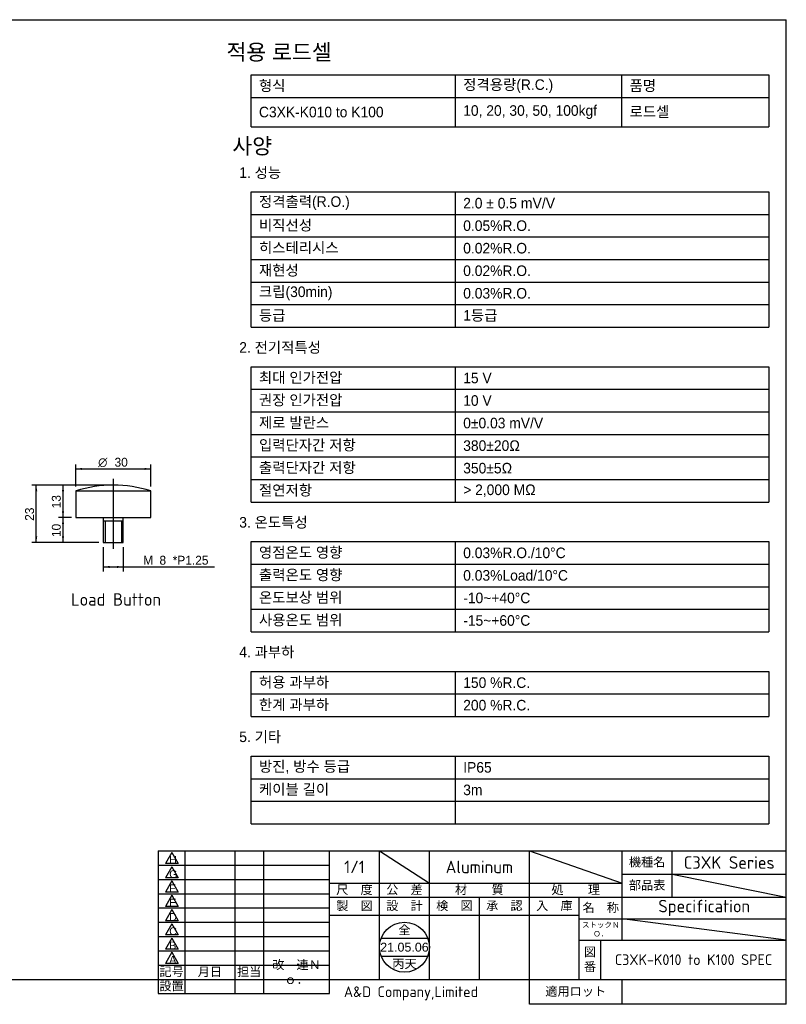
# Model space of a CAD drawing. Header units: millimetres. Extents: x 25 to 575, y 15 to 409.
# Tile 2 of 2: x 268 to 575, y 15 to 409. Entities that reach past the tile are written whole.
import ezdxf
from ezdxf.enums import TextEntityAlignment as Align
from ezdxf.lldxf.tags import DXFTag

# ---------------------------------------------------------------- set-up
doc = ezdxf.new("R2010")
doc.units = ezdxf.units.MM
doc.header["$LTSCALE"] = 1.428571
for name, color, linetype in [('A4', 7, 'Continuous'), ('Default', 7, 'Continuous'), ('entry', 7, 'Continuous'), ('보임', 7, 'Continuous'), ('중심선', 7, 'Continuous')]:
    doc.layers.add(name, color=color, linetype=linetype)
doc.styles.add('SEACAD_Solid_Edge_ANSI', font='seans.ttf')
doc.styles.add('SEACAD_Solid_Edge_ANSI1_Symbols', font='semeca1.ttf')
tags = doc.linetypes.add('CENTER2', pattern=[28.575, 19.05, -3.175, 3.175, -3.175]).pattern_tags.tags
tags[10:11] = [DXFTag(74, 4), DXFTag(75, 0), DXFTag(340, '0'), DXFTag(46, 0.0), DXFTag(50, 0.0), DXFTag(44, 0.0), DXFTag(45, 0.0)]
tags[8:9] = [DXFTag(74, 4), DXFTag(75, 0), DXFTag(340, '0'), DXFTag(46, 0.0), DXFTag(50, 0.0), DXFTag(44, 0.0), DXFTag(45, 0.0)]
tags[6:7] = [DXFTag(74, 4), DXFTag(75, 0), DXFTag(340, '0'), DXFTag(46, 0.0), DXFTag(50, 0.0), DXFTag(44, 0.0), DXFTag(45, 0.0)]
tags[4:5] = [DXFTag(74, 4), DXFTag(75, 0), DXFTag(340, '0'), DXFTag(46, 0.0), DXFTag(50, 0.0), DXFTag(44, 0.0), DXFTag(45, 0.0)]
doc.dimstyles.new('AD', dxfattribs={"dimtxt": 3.571429, "dimasz": 2.5, "dimexe": 1.785714, "dimexo": 1.785714, "dimgap": 0.892857, "dimtad": 1, "dimdec": 7, "dimdsep": 46, "dimtxsty": 'SEACAD_Solid_Edge_ANSI', "dimblk1": '_SE_FILLED', "dimblk2": '_SE_FILLED', "dimsah": 1, "dimcen": 1.785714, "dimazin": 0, "dimtfac": 0.6, "dimtdec": 6, "dimtmove": 0, "dimatfit": 3, "dimfxl": 1, "dimarcsym": 0})

# ---------------------------------------------------------------- blocks, each defined once
blk = doc.blocks.new('SEANNOT_GROUP18')
at = {"layer": '중심선', "color": 7, "linetype": 'CENTER2'}
blk.add_line((305.59, 225.39), (305.59, 197.39), dxfattribs=at)
blk = doc.blocks.new('SE4')
at = {"layer": '보임', "color": 7, "linetype": 'Continuous'}
for p, q in [((290.59, 220.59), (320.59, 220.59)), ((290.59, 220.59), (290.59, 209.89)), ((320.59, 209.89), (320.59, 220.59)), ((290.59, 209.89), (320.59, 209.89)), ((301.59, 209.89), (301.59, 208.64)), ((309.59, 208.64), (309.59, 209.89)), ((301.59, 208.64), (301.59, 199.89)), ((301.59, 208.64), (309.59, 208.64)), ((302.35, 208.64), (302.35, 199.89)), ((308.82, 208.64), (308.82, 199.89)), ((309.59, 199.89), (309.59, 208.64)), ((301.59, 199.89), (309.59, 199.89))]:
    blk.add_line(p, q, dxfattribs=at)
blk.add_arc((305.59, 172.89), 50, 72.5424, 107.4576, dxfattribs=at)
blk = doc.blocks.new('DMBLK53')
at = {"layer": 'Default', "linetype": 'Continuous'}
for points in [[(293.09, 229.81), (290.59, 229.4), (293.09, 228.98)], [(318.09, 229.81), (318.09, 228.98), (320.59, 229.4)]]:
    blk.add_hatch(color=7, dxfattribs=at).paths.add_polyline_path(points)
at = {"layer": 'Default', "color": 7, "linetype": 'Continuous'}
for p, q in [((290.59, 222.37), (290.59, 231.18)), ((290.59, 229.4), (320.59, 229.4)), ((320.59, 222.37), (320.59, 231.18))]:
    blk.add_line(p, q, dxfattribs=at)
for s, height, style, p in [('O', 3.57, 'SEACAD_Solid_Edge_ANSI1_Symbols', (299.52, 233.86)), ('30', 3.571, 'SEACAD_Solid_Edge_ANSI', (306.09, 233.86))]:
    blk.add_text(s, height=height, dxfattribs=dict(at, style=style)).set_placement(p, align=Align.TOP_LEFT)
blk = doc.blocks.new('_SE_FILLED')
at = {"color": 0}
blk.add_line((0, 0), (-1, 0), dxfattribs=at)
blk.add_solid([(0, 0), (-1, -0.1665), (-1, 0.1665), (0, 0)], dxfattribs=at)
blk = doc.blocks.new('DMBLK54')
at = {"layer": 'Default', "linetype": 'Continuous'}
for points in [[(274.33, 220.39), (275.16, 220.39), (274.74, 222.89)], [(274.33, 202.39), (274.74, 199.89), (275.16, 202.39)]]:
    blk.add_hatch(color=7, dxfattribs=at).paths.add_polyline_path(points)
at = {"layer": 'Default', "color": 7, "linetype": 'Continuous'}
for p, q in [((303.8, 222.89), (272.96, 222.89)), ((274.74, 199.89), (274.74, 222.89)), ((299.8, 199.89), (272.96, 199.89))]:
    blk.add_line(p, q, dxfattribs=at)
at = {"layer": 'Default', "color": 7, "linetype": 'Continuous', "style": 'SEACAD_Solid_Edge_ANSI'}
blk.add_text('23', height=3.571, rotation=90, dxfattribs=at).set_placement((270.28, 208.61), align=Align.TOP_LEFT)
blk = doc.blocks.new('DMBLK55')
at = {"layer": 'Default', "linetype": 'Continuous'}
for points in [[(285.04, 207.39), (285.88, 207.39), (285.46, 209.89)], [(285.04, 202.39), (285.46, 199.89), (285.88, 202.39)]]:
    blk.add_hatch(color=7, dxfattribs=at).paths.add_polyline_path(points)
at = {"layer": 'Default', "color": 7, "linetype": 'Continuous'}
for p, q in [((288.8, 209.89), (283.67, 209.89)), ((285.46, 199.89), (285.46, 209.89)), ((299.8, 199.89), (283.67, 199.89))]:
    blk.add_line(p, q, dxfattribs=at)
at = {"layer": 'Default', "color": 7, "linetype": 'Continuous', "style": 'SEACAD_Solid_Edge_ANSI'}
blk.add_text('10', height=3.571, rotation=90, dxfattribs=at).set_placement((280.99, 202.11), align=Align.TOP_LEFT)
blk = doc.blocks.new('DMBLK56')
at = {"layer": 'Default', "linetype": 'Continuous'}
for points in [[(304.09, 189.73), (304.09, 190.56), (301.59, 190.15)], [(307.09, 189.73), (309.59, 190.15), (307.09, 190.56)]]:
    blk.add_hatch(color=7, dxfattribs=at).paths.add_polyline_path(points)
at = {"layer": 'Default', "color": 7, "linetype": 'Continuous'}
for p, q in [((301.59, 198.11), (301.59, 188.36)), ((309.59, 198.11), (309.59, 188.36)), ((301.59, 190.15), (312.87, 190.15)), ((312.87, 190.15), (346.16, 190.15))]:
    blk.add_line(p, q, dxfattribs=at)
at = {"layer": 'Default', "color": 7, "linetype": 'Continuous', "style": 'SEACAD_Solid_Edge_ANSI'}
for s, height, p in [('M', 3.57, (317.57, 194.61)), ('8', 3.57, (324.08, 194.61)), ('*P1.25', 3.571, (329.36, 194.61))]:
    blk.add_text(s, height=height, dxfattribs=at).set_placement(p, align=Align.TOP_LEFT)
blk = doc.blocks.new('DMBLK58')
at = {"layer": 'Default', "linetype": 'Continuous'}
for points in [[(285.04, 220.39), (285.88, 220.39), (285.46, 222.89)], [(285.04, 212.39), (285.46, 209.89), (285.88, 212.39)]]:
    blk.add_hatch(color=7, dxfattribs=at).paths.add_polyline_path(points)
at = {"layer": 'Default', "color": 7, "linetype": 'Continuous'}
for p, q in [((303.8, 222.89), (283.67, 222.89)), ((285.46, 209.89), (285.46, 222.89)), ((288.8, 209.89), (283.67, 209.89))]:
    blk.add_line(p, q, dxfattribs=at)
at = {"layer": 'Default', "color": 7, "linetype": 'Continuous', "style": 'SEACAD_Solid_Edge_ANSI'}
blk.add_text('13', height=3.571, rotation=90, dxfattribs=at).set_placement((280.99, 213.61), align=Align.TOP_LEFT)
blk = doc.blocks.new('SEANNOT_GROUP19')
at = {"layer": 'entry', "color": 7, "linetype": 'Continuous'}
blk.add_line((329.02, 35.83), (326.43, 31.34), dxfattribs=at)
blk.add_lwpolyline([(329.02, 35.83), (331.61, 31.34), (326.43, 31.34)], dxfattribs=at)
at = {"layer": 'entry', "color": 7, "linetype": 'Continuous', "style": 'SEACAD_Solid_Edge_ANSI'}
blk.add_text('A', height=3.14, dxfattribs=at).set_placement((327.99, 34.41), align=Align.TOP_LEFT)
blk = doc.blocks.new('SEANNOT_GROUP20')
at = {"layer": 'entry', "color": 7, "linetype": 'Continuous'}
blk.add_line((329.02, 41.54), (326.43, 37.05), dxfattribs=at)
blk.add_lwpolyline([(329.02, 41.54), (331.61, 37.05), (326.43, 37.05)], dxfattribs=at)
at = {"layer": 'entry', "color": 7, "linetype": 'Continuous', "style": 'SEACAD_Solid_Edge_ANSI'}
blk.add_text('B', height=3.14, dxfattribs=at).set_placement((327.99, 40.12), align=Align.TOP_LEFT)
blk = doc.blocks.new('SEANNOT_GROUP21')
at = {"layer": 'entry', "color": 7, "linetype": 'Continuous'}
blk.add_line((329.02, 47.26), (326.43, 42.77), dxfattribs=at)
blk.add_lwpolyline([(329.02, 47.26), (331.61, 42.77), (326.43, 42.77)], dxfattribs=at)
at = {"layer": 'entry', "color": 7, "linetype": 'Continuous', "style": 'SEACAD_Solid_Edge_ANSI'}
blk.add_text('C', height=3.14, dxfattribs=at).set_placement((327.99, 45.83), align=Align.TOP_LEFT)
blk = doc.blocks.new('SEANNOT_GROUP22')
at = {"layer": 'entry', "color": 7, "linetype": 'Continuous'}
blk.add_line((329.02, 52.97), (326.43, 48.48), dxfattribs=at)
blk.add_lwpolyline([(329.02, 52.97), (331.61, 48.48), (326.43, 48.48)], dxfattribs=at)
at = {"layer": 'entry', "color": 7, "linetype": 'Continuous', "style": 'SEACAD_Solid_Edge_ANSI'}
blk.add_text('D', height=3.14, dxfattribs=at).set_placement((327.99, 51.55), align=Align.TOP_LEFT)
blk = doc.blocks.new('SEANNOT_GROUP23')
at = {"layer": 'entry', "color": 7, "linetype": 'Continuous'}
blk.add_line((329.02, 58.69), (326.43, 54.19), dxfattribs=at)
blk.add_lwpolyline([(329.02, 58.69), (331.61, 54.19), (326.43, 54.19)], dxfattribs=at)
at = {"layer": 'entry', "color": 7, "linetype": 'Continuous', "style": 'SEACAD_Solid_Edge_ANSI'}
blk.add_text('E', height=3.14, dxfattribs=at).set_placement((327.99, 57.26), align=Align.TOP_LEFT)
blk = doc.blocks.new('SEANNOT_GROUP24')
at = {"layer": 'entry', "color": 7, "linetype": 'Continuous'}
blk.add_line((329.02, 64.4), (326.43, 59.91), dxfattribs=at)
blk.add_lwpolyline([(329.02, 64.4), (331.61, 59.91), (326.43, 59.91)], dxfattribs=at)
at = {"layer": 'entry', "color": 7, "linetype": 'Continuous', "style": 'SEACAD_Solid_Edge_ANSI'}
blk.add_text('F', height=3.14, dxfattribs=at).set_placement((327.99, 62.98), align=Align.TOP_LEFT)
blk = doc.blocks.new('SEANNOT_GROUP25')
at = {"layer": 'entry', "color": 7, "linetype": 'Continuous'}
blk.add_line((329.02, 70.11), (326.43, 65.62), dxfattribs=at)
blk.add_lwpolyline([(329.02, 70.11), (331.61, 65.62), (326.43, 65.62)], dxfattribs=at)
at = {"layer": 'entry', "color": 7, "linetype": 'Continuous', "style": 'SEACAD_Solid_Edge_ANSI'}
blk.add_text('G', height=3.14, dxfattribs=at).set_placement((327.99, 68.69), align=Align.TOP_LEFT)
blk = doc.blocks.new('SEANNOT_GROUP26')
at = {"layer": 'entry', "color": 7, "linetype": 'Continuous'}
blk.add_line((329.02, 75.83), (326.43, 71.34), dxfattribs=at)
blk.add_lwpolyline([(329.02, 75.83), (331.61, 71.34), (326.43, 71.34)], dxfattribs=at)
at = {"layer": 'entry', "color": 7, "linetype": 'Continuous', "style": 'SEACAD_Solid_Edge_ANSI'}
blk.add_text('H', height=3.14, dxfattribs=at).set_placement((327.99, 74.41), align=Align.TOP_LEFT)

msp = doc.modelspace()

# ---------------------------------------------------------------- linework, layer by layer
at = {"color": 7, "linetype": 'Continuous'}
for p, q in [((360.83220609, 366.42007557), (360.83220609, 387.15323111)), ((360.83220609, 387.15323111), (568.00709326, 387.15323111)), ((442.59360609, 366.42007557), (442.59360609, 387.15323111)), ((509.17438906, 366.42007557), (509.17438906, 387.15323111)), ((568.00709326, 387.15323111), (568.00709326, 366.42007557)), ((360.83220609, 378.12699795), (568.00709326, 378.12699795)), ((360.83220609, 366.42007557), (568.00709326, 366.42007557)), ((360.83220609, 286.16098534), (360.83220609, 340.3183843)), ((360.83220609, 340.3183843), (568.00709326, 340.3183843)), ((442.59360609, 286.16098534), (442.59360609, 340.3183843)), ((568.00709326, 340.3183843), (568.00709326, 286.16098534)), ((360.83220609, 331.29215114), (568.00709326, 331.29215114)), ((360.83220609, 322.26591798), (568.00709326, 322.26591798)), ((360.83220609, 313.23968482), (568.00709326, 313.23968482)), ((360.83220609, 304.21345166), (568.00709326, 304.21345166)), ((360.83220609, 295.1872185), (568.00709326, 295.1872185)), ((360.83220609, 286.16098534), (568.00709326, 286.16098534)), ((360.83220609, 216.13539421), (360.83220609, 270.29279317)), ((360.83220609, 270.29279317), (568.00709326, 270.29279317)), ((442.59360609, 216.13539421), (442.59360609, 270.29279317)), ((568.00709326, 270.29279317), (568.00709326, 216.13539421)), ((360.83220609, 261.26656001), (568.00709326, 261.26656001)), ((360.83220609, 252.24032685), (568.00709326, 252.24032685)), ((360.83220609, 243.21409369), (568.00709326, 243.21409369)), ((360.83220609, 234.18786053), (568.00709326, 234.18786053)), ((360.83220609, 225.16162737), (568.00709326, 225.16162737)), ((360.83220609, 216.13539421), (568.00709326, 216.13539421)), ((360.83220609, 164.1622694), (360.83220609, 200.26720204)), ((360.83220609, 200.26720204), (568.00709326, 200.26720204)), ((442.59360609, 164.1622694), (442.59360609, 200.26720204)), ((568.00709326, 200.26720204), (568.00709326, 164.1622694)), ((360.83220609, 191.24096888), (568.00709326, 191.24096888)), ((360.83220609, 182.21473572), (568.00709326, 182.21473572)), ((360.83220609, 173.18850256), (568.00709326, 173.18850256)), ((360.83220609, 164.1622694), (568.00709326, 164.1622694)), ((360.83220609, 130.24161091), (360.83220609, 148.29407723)), ((360.83220609, 148.29407723), (568.00709326, 148.29407723)), ((442.59360609, 130.24161091), (442.59360609, 148.29407723)), ((568.00709326, 148.29407723), (568.00709326, 130.24161091)), ((360.83220609, 139.26784407), (568.00709326, 139.26784407)), ((360.83220609, 130.24161091), (568.00709326, 130.24161091)), ((360.83220609, 87.29471926), (360.83220609, 114.37341873)), ((360.83220609, 114.37341873), (568.00709326, 114.37341873)), ((442.59360609, 87.29471926), (442.59360609, 114.37341873)), ((568.00709326, 114.37341873), (568.00709326, 87.29471926)), ((360.83220609, 105.34718557), (568.00709326, 105.34718557)), ((360.83220609, 96.32095241), (568.00709326, 96.32095241)), ((360.83220609, 87.29471926), (568.00709326, 87.29471926)), ((412.80236112, 41.4285711), (431.48335659, 41.4285711))]:
    msp.add_line(p, q, dxfattribs=at)
msp.add_circle((422.14285886, 37.85714253), 10, dxfattribs=at)
at = {"layer": 'A4', "color": 7, "linetype": 'Continuous'}
for p, q in [((25.00000171, 409.28571395), (575.00000171, 409.28571395)), ((575.00000171, 14.99999967), (575.00000171, 409.28571395)), ((323.57143028, 76.4285711), (575.00000171, 76.4285711)), ((323.57143028, 76.4285711), (323.57143028, 19.28571395)), ((334.285716, 76.4285711), (334.285716, 19.28571395)), ((354.285716, 76.4285711), (354.285716, 19.28571395)), ((365.71428743, 76.4285711), (365.71428743, 19.28571395)), ((392.14285886, 19.28571395), (392.14285886, 76.4285711)), ((412.14285886, 24.99999967), (412.14285886, 76.4285711)), ((432.14285886, 24.99999967), (432.14285886, 76.4285711)), ((472.14285886, 14.99999967), (472.14285886, 76.4285711)), ((509.285716, 40.71428538), (509.285716, 76.4285711)), ((529.285716, 57.85714253), (529.285716, 76.4285711)), ((323.57143028, 70.71428538), (392.14285886, 70.71428538)), ((509.285716, 67.14285681), (575.00000171, 67.14285681)), ((323.57143028, 64.99999967), (392.14285886, 64.99999967)), ((392.14285886, 63.57142824), (509.285716, 63.57142824)), ((323.57143028, 59.28571395), (392.14285886, 59.28571395)), ((392.14285886, 57.85714253), (509.285716, 57.85714253)), ((452.14285886, 24.99999967), (452.14285886, 57.85714253)), ((492.14285886, 24.99999967), (492.14285886, 57.85714253)), ((509.285716, 57.85714253), (575.00000171, 57.85714253)), ((323.57143028, 53.57142824), (392.14285886, 53.57142824)), ((323.57143028, 47.85714253), (392.14285886, 47.85714253)), ((392.14285886, 50.71428538), (492.14285886, 50.71428538)), ((492.14285886, 49.28571395), (575.00000171, 49.28571395)), ((323.57143028, 42.14285681), (392.14285886, 42.14285681)), ((492.14285886, 40.71428538), (575.00000171, 40.71428538)), ((500.71428743, 24.99999967), (500.71428743, 40.71428538)), ((323.57143028, 36.4285711), (392.14285886, 36.4285711)), ((323.57143028, 30.71428538), (392.14285886, 30.71428538)), ((25.00000171, 24.99999967), (575.00000171, 24.99999967)), ((323.57143028, 24.99999967), (575.00000171, 24.99999967)), ((509.285716, 14.99999967), (509.285716, 24.99999967)), ((323.57143028, 19.28571395), (392.14285886, 19.28571395)), ((575.00000171, 14.99999967), (472.14285886, 14.99999967))]:
    msp.add_line(p, q, dxfattribs=at)
at = {"layer": 'Default', "color": 7, "linetype": 'Continuous'}
for p, q in [((412.14285886, 76.4285711), (432.14285886, 63.57142824)), ((472.14285886, 76.4285711), (509.285716, 63.57142824)), ((529.285716, 67.14285681), (574.99352451, 57.8429593)), ((575.00000171, 40.71428538), (509.285716, 49.28571395)), ((412.80236112, 34.28571395), (431.48335659, 34.28571395))]:
    msp.add_line(p, q, dxfattribs=at)

# ---------------------------------------------------------------- block references
at = {"layer": 'Default'}
msp.add_blockref('SE4', (0, 0), dxfattribs=at)
at = {"layer": 'entry'}
for name in ['SEANNOT_GROUP26', 'SEANNOT_GROUP25', 'SEANNOT_GROUP24', 'SEANNOT_GROUP23', 'SEANNOT_GROUP22', 'SEANNOT_GROUP21', 'SEANNOT_GROUP20', 'SEANNOT_GROUP19']:
    msp.add_blockref(name, (0, 0), dxfattribs=at)
at = {"layer": '중심선'}
msp.add_blockref('SEANNOT_GROUP18', (0, 0), dxfattribs=at)

# ---------------------------------------------------------------- texts
for s, insert, char_height, width, attachment_point in [('{\\fGulim|b0||i0||c0|p34;\\C7;\\H6.3504;\\W1.;적용 로드셀}', (350.90101814, 399.48339838), 6.3504, 181.439820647, 1), ('{\\fGulim|b0||i0||c0|p34;\\C7;\\H4.2336;\\W1.;  형식}', (360.83220609, 382.64011453), 4.2336, 81.7614, 4), ('{\\fGulim|b0||i0||c0|p34;\\C7;\\H4.2336;\\W1.;  정격용량(R.C.)}', (442.59360609, 382.64011453), 4.2336, 66.5807829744, 4), ('{\\fGulim|b0||i0||c0|p34;\\C7;\\H4.2336;\\W1.;  품명}', (509.17438906, 382.64011453), 4.2336, 58.8327042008, 4), ('{\\fGulim|b0||i0||c0|p34;\\C7;\\H4.2336;\\W1.;  10, 20, 30, 50, 100kgf}', (442.59360609, 372.27353676), 4.2336, 66.5807829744, 4), ('{\\fGulim|b0||i0||c0|p34;\\C7;\\H4.2336;\\W1.;  로드셀}', (509.17438906, 372.27353676), 4.2336, 58.8327042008, 4), ('{\\fGulim|b0||i0||c0|p34;\\C7;\\H4.2336;\\W1.;  C3XK-K010 to K100}', (360.83220609, 372.27353676), 4.2336, 81.7614, 4), ('{\\fGulim|b0||i0||c0|p34;\\C7;\\H6.3504;\\W1.;사양}', (353.23690479, 361.89140777), 6.3504, 181.439820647, 1), ('{\\fGulim|b0||i0||c0|p34;\\C7;\\H4.2336;\\W1.;1. 성능}', (356.00960184, 350.18974048), 4.2336, 120.9598851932, 1), ('{\\fGulim|b0||i0||c0|p34;\\C7;\\H4.2336;\\W1.;  정격출력(R.O.)}', (360.83220609, 335.80526772), 4.2336, 81.7614, 4), ('{\\fGulim|b0||i0||c0|p34;\\C7;\\H4.2336;\\W1.;  2.0 ± 0.5}{\\fGulim|b0||i0||c0|p34;\\C7;\\H4.283730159;\\W1.;\\T1.; mV/V}', (442.59360609, 335.80526772), 4.28373015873, 125.4134871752, 4), ('{\\fGulim|b0||i0||c0|p34;\\C7;\\H4.2336;\\W1.;  비직선성}', (360.83220609, 326.77903456), 4.2336, 81.7614, 4), ('{\\fGulim|b0||i0||c0|p34;\\C7;\\H4.2336;\\W1.;  0.05%R.O.}', (442.59360609, 326.77903456), 4.2336, 125.4134871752, 4), ('{\\fGulim|b0||i0||c0|p34;\\C7;\\H4.2336;\\W1.;  히스테리시스}', (360.83220609, 317.7528014), 4.2336, 81.7614, 4), ('{\\fGulim|b0||i0||c0|p34;\\C7;\\H4.2336;\\W1.;  0.02%R.O.}', (442.59360609, 317.7528014), 4.2336, 125.4134871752, 4), ('{\\fGulim|b0||i0||c0|p34;\\C7;\\H4.2336;\\W1.;  재현성}', (360.83220609, 308.72656824), 4.2336, 81.7614, 4), ('{\\fGulim|b0||i0||c0|p34;\\C7;\\H4.2336;\\W1.;  0.02%R.O.}', (442.59360609, 308.72656824), 4.2336, 125.4134871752, 4), ('{\\fGulim|b0||i0||c0|p34;\\C7;\\H4.2336;\\W1.;  크립(30min)}', (360.83220609, 299.70033508), 4.2336, 81.7614, 4), ('{\\fGulim|b0||i0||c0|p34;\\C7;\\H4.2336;\\W1.;  0.03%R.O.}', (442.59360609, 299.70033508), 4.2336, 125.4134871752, 4), ('{\\fGulim|b0||i0||c0|p34;\\C7;\\H4.2336;\\W1.;  등급}', (360.83220609, 290.67410192), 4.2336, 81.7614, 4), ('{\\fGulim|b0||i0||c0|p34;\\C7;\\H4.2336;\\W1.;  1등급}', (442.59360609, 290.67410192), 4.2336, 125.4134871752, 4), ('{\\fGulim|b0||i0||c0|p34;\\C7;\\H4.2336;\\W1.;2. 전기적특성}', (356.00960184, 280.16414935), 4.2336, 120.9598851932, 1), ('{\\fGulim|b0||i0||c0|p34;\\C7;\\H4.2336;\\W1.;  최대 인가전압}', (360.83220609, 265.77967659), 4.2336, 81.7614, 4), ('{\\fGulim|b0||i0||c0|p34;\\C7;\\H4.2336;\\W1.;  15 V}', (442.59360609, 265.77967659), 4.2336, 125.4134871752, 4), ('{\\fGulim|b0||i0||c0|p34;\\C7;\\H4.2336;\\W1.;  권장 인가전압}', (360.83220609, 256.75344343), 4.2336, 81.7614, 4), ('{\\fGulim|b0||i0||c0|p34;\\C7;\\H4.2336;\\W1.;  10 V}', (442.59360609, 256.75344343), 4.2336, 125.4134871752, 4), ('{\\fGulim|b0||i0||c0|p34;\\C7;\\H4.2336;\\W1.;  제로 발란스}', (360.83220609, 247.72721027), 4.2336, 81.7614, 4), ('{\\fGulim|b0||i0||c0|p34;\\C7;\\H4.2336;\\W1.;  0±0.03 mV/V}', (442.59360609, 247.72721027), 4.2336, 125.4134871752, 4), ('{\\fGulim|b0||i0||c0|p34;\\C7;\\H4.2336;\\W1.;  입력단자간 저항}', (360.83220609, 238.70097711), 4.2336, 81.7614, 4), ('{\\fGulim|b0||i0||c0|p34;\\C7;\\H4.2336;\\W1.;  380±20Ω}', (442.59360609, 238.70097711), 4.2336, 125.4134871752, 4), ('{\\fGulim|b0||i0||c0|p34;\\C7;\\H4.2336;\\W1.;  출력단자간 저항}', (360.83220609, 229.67474395), 4.2336, 81.7614, 4), ('{\\fGulim|b0||i0||c0|p34;\\C7;\\H4.2336;\\W1.;  350±5Ω}', (442.59360609, 229.67474395), 4.2336, 125.4134871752, 4), ('{\\fGulim|b0||i0||c0|p34;\\C7;\\H4.2336;\\W1.;  절연저항}', (360.83220609, 220.64851079), 4.2336, 81.7614, 4), ('{\\fGulim|b0||i0||c0|p34;\\C7;\\H4.2336;\\W1.;  > 2,000 MΩ}', (442.59360609, 220.64851079), 4.2336, 125.4134871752, 4), ('{\\fGulim|b0||i0||c0|p34;\\C7;\\H4.2336;\\W1.;3. 온도특성}', (356.00960184, 210.13855822), 4.2336, 120.9598851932, 1), ('{\\fGulim|b0||i0||c0|p34;\\C7;\\H4.2336;\\W1.;  영점온도 영향}', (360.83220609, 195.75408546), 4.2336, 81.7614, 4), ('{\\fGulim|b0||i0||c0|p34;\\C7;\\H4.2336;\\W1.;  0.03%R.O./10°C}', (442.59360609, 195.75408546), 4.2336, 125.4134871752, 4), ('{\\fGulim|b0||i0||c0|p34;\\C7;\\H4.2336;\\W1.;  출력온도 영향}', (360.83220609, 186.7278523), 4.2336, 81.7614, 4), ('{\\fGulim|b0||i0||c0|p34;\\C7;\\H4.2336;\\W1.;  0.03%Load/10°C}', (442.59360609, 186.7278523), 4.2336, 125.4134871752, 4), ('{\\fGulim|b0||i0||c0|p34;\\C7;\\H4.2336;\\W1.;  온도보상 범위}', (360.83220609, 177.70161914), 4.2336, 81.7614, 4), ('{\\fGulim|b0||i0||c0|p34;\\C7;\\H4.2336;\\W1.;  -10~+40°C}', (442.59360609, 177.70161914), 4.2336, 125.4134871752, 4), ('{\\fGulim|b0||i0||c0|p34;\\C7;\\H4.2336;\\W1.;  사용온도 범위}', (360.83220609, 168.67538598), 4.2336, 81.7614, 4), ('{\\fGulim|b0||i0||c0|p34;\\C7;\\H4.2336;\\W1.;  -15~+60°C}', (442.59360609, 168.67538598), 4.2336, 125.4134871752, 4), ('{\\fGulim|b0||i0||c0|p34;\\C7;\\H4.2336;\\W1.;4. 과부하}', (356.00960184, 158.16543341), 4.2336, 120.9598851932, 1), ('{\\fGulim|b0||i0||c0|p34;\\C7;\\H4.2336;\\W1.;  허용 과부하}', (360.83220609, 143.78096065), 4.2336, 81.7614, 4), ('{\\fGulim|b0||i0||c0|p34;\\C7;\\H4.2336;\\W1.;  150 %R.C.}', (442.59360609, 143.78096065), 4.2336, 125.4134871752, 4), ('{\\fGulim|b0||i0||c0|p34;\\C7;\\H4.2336;\\W1.;  한계 과부하}', (360.83220609, 134.75472749), 4.2336, 81.7614, 4), ('{\\fGulim|b0||i0||c0|p34;\\C7;\\H4.2336;\\W1.;  200 %R.C.}', (442.59360609, 134.75472749), 4.2336, 125.4134871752, 4), ('{\\fGulim|b0||i0||c0|p34;\\C7;\\H4.2336;\\W1.;5. 기타}', (356.00960184, 124.24477492), 4.2336, 120.9598851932, 1), ('{\\fGulim|b0||i0||c0|p34;\\C7;\\H4.2336;\\W1.;  방진, 방수 등급}', (360.83220609, 109.86030215), 4.2336, 81.7614, 4), ('{\\fGulim|b0||i0||c0|p34;\\C7;\\H4.2336;\\W1.;  IP65}', (442.59360609, 109.86030215), 4.2336, 125.4134871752, 4), ('{\\fGulim|b0||i0||c0|p34;\\C7;\\H4.2336;\\W1.;  케이블 길이}', (360.83220609, 100.83406899), 4.2336, 81.7614, 4), ('{\\fGulim|b0||i0||c0|p34;\\C7;\\H4.2336;\\W1.;  3m}', (442.59360609, 100.83406899), 4.2336, 125.4134871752, 4), ('{\\fArial|b0||i0||c0|p34;\\C7;\\H3.571428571;\\W1.;全}', (422.14285886, 44.64261016), 3.5714285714, 20, 5), ('{\\fArial|b0||i0||c0|p34;\\C7;\\H3.571428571;\\W1.;21.05.06}', (422.14285886, 37.85714253), 3.5714285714, 20, 5), ('{\\fArial|b0||i0||c0|p34;\\C7;\\H3.571428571;\\W1.;丙天}', (422.14285886, 31.07293337), 3.5714285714, 20, 5)]:
    msp.add_mtext(s, dxfattribs=dict(insert=insert, char_height=char_height, width=width, attachment_point=attachment_point))
at = {"layer": 'A4', "char_height": 3.5714285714}
for s, insert, width, attachment_point in [('{\\fSolid Edge ANSI|b0||i0||c0|p34;\\C7;\\H3.571428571;\\W1.;機種名}', (519.285716, 71.78571395), 20, 5), ('{\\fSolid Edge ANSI|b0||i0||c0|p34;\\C7;\\H3.571428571;\\W1.;部品表}', (519.285716, 62.49999967), 20, 5), ('{\\fSolid Edge ANSI|b0||i0||c0|p34;\\C7;\\H3.571428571;\\W1.;尺\u3000度}', (402.14285886, 60.71428538), 20, 5), ('{\\fSolid Edge ANSI|b0||i0||c0|p34;\\C7;\\H3.571428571;\\W1.;公\u3000差}', (422.14285886, 60.71428538), 20, 5), ('{\\fSolid Edge ANSI|b0||i0||c0|p34;\\C7;\\H3.571428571;\\W1.;材\u3000\u3000質}', (452.14285886, 60.71428538), 40, 5), ('{\\fSolid Edge ANSI|b0||i0||c0|p34;\\C7;\\H3.571428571;\\W1.;処\u3000\u3000理}', (490.71428743, 60.71428538), 37.1428571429, 5), ('{\\fSolid Edge ANSI|b0||i0||c0|p34;\\C7;\\H3.571428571;\\W1.;\u3000}', (394.44081935, 55.64789574), 15.1478726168, 1), ('{\\fSolid Edge ANSI|b0||i0||c0|p34;\\C7;\\H3.571428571;\\W1.;製\u3000図}', (402.14285886, 54.28571395), 20, 5), ('{\\fSolid Edge ANSI|b0||i0||c0|p34;\\C7;\\H3.571428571;\\W1.;設\u3000計}', (422.14285886, 54.28571395), 20, 5), ('{\\fSolid Edge ANSI|b0||i0||c0|p34;\\C7;\\H3.571428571;\\W1.;検\u3000図}', (442.14285886, 54.28571395), 20, 5), ('{\\fSolid Edge ANSI|b0||i0||c0|p34;\\C7;\\H3.571428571;\\W1.;承\u3000認}', (462.14285886, 54.28571395), 20, 5), ('{\\fSolid Edge ANSI|b0||i0||c0|p34;\\C7;\\H3.571428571;\\W1.;入\u3000庫}', (482.14285886, 54.28571395), 20, 5), ('{\\fSolid Edge ANSI|b0||i0||c0|p34;\\C7;\\H3.571428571;\\W1.;名\u3000称}', (500.71428743, 53.57142824), 17.1428571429, 5), ('{\\fSolid Edge ANSI|b0||i0||c0|p34;\\C7;\\H3.571428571;\\W1.;図    \\P}{\\fSolid Edge ANSI|b0||i0||c0|p34;\\C7;\\H3.571428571;\\W1.;番}', (496.42857314, 32.85714253), 8.5714285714, 5), ('{\\fSolid Edge ANSI|b0||i0||c0|p34;\\C7;\\H3.571428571;\\W1.;記号}', (328.92857314, 27.85714253), 10.7142857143, 5), ('{\\fSolid Edge ANSI|b0||i0||c0|p34;\\C7;\\H3.571428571;\\W1.;月日}', (344.285716, 27.85714253), 20, 5), ('{\\fSolid Edge ANSI|b0||i0||c0|p34;\\C7;\\H3.571428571;\\W1.;担当}', (360.00000171, 27.85714253), 11.4285714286, 5), ('{\\fSolid Edge ANSI|b0||i0||c0|p34;\\C7;\\H3.571428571;\\W1.;改\u3000連Ｎｏ．}', (378.92857314, 27.85714253), 26.4285714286, 5), ('{\\fSolid Edge ANSI|b0||i0||c0|p34;\\C7;\\H3.571428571;\\W1.;設置}', (328.92857314, 22.14285681), 10.7142857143, 5), ('{\\fSolid Edge ANSI|b0||i0||c0|p34;\\C7;\\H3.571428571;\\W1.;適用ロット}', (490.71428743, 19.99999967), 37.1428571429, 5)]:
    msp.add_mtext(s, dxfattribs=dict(at, insert=insert, width=width, attachment_point=attachment_point))
at = {"layer": 'Default', "attachment_point": 5}
for s, insert, char_height, width in [('{\\fSolid Edge ANSI|b0||i0||c0|p34;\\C7;\\H5.;\\W1.;Load Button}', (306.68947237, 177.11866095), 5, 56.8744546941), ('{\\fSolid Edge ANSI|b0||i0||c0|p34;\\C7;\\H5.;\\W1.;1/1}', (402.14285886, 69.99999967), 5, 20), ('{\\fSolid Edge ANSI|b0||i0||c0|p34;\\C7;\\H5.;\\W1.;Aluminum}', (452.14285886, 69.99999967), 5, 40), ('{\\fSolid Edge ANSI|b0||i0||c0|p34;\\C7;\\H5.;\\W1.;C3XK Series}', (552.14285886, 71.78571395), 5, 45.7142857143), ('{\\fSolid Edge ANSI|b0||i0||c0|p34;\\C7;\\H5.;\\W1.;Specification}', (542.14285886, 53.57142824), 5, 65.7142857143), ('{\\fSolid Edge ANSI|b0||i0||c0|p34;\\C7;\\H2.142857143;\\W1.;ストックＮＯ．}', (500.71428743, 44.99999967), 2.1428571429, 17.1428571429), ('{\\fSolid Edge ANSI|b0||i0||c0|p34;\\C7;\\H4.285714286;\\W1.;C3XK-K010 to K100 SPEC}', (537.85714457, 32.85714253), 4.2857142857, 74.2857142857)]:
    msp.add_mtext(s, dxfattribs=dict(at, insert=insert, char_height=char_height, width=width))
at = {"layer": 'entry', "insert": (397.89964952, 22.15978715), "char_height": 4.2857142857, "width": 77.9755618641, "attachment_point": 1}
msp.add_mtext('{\\fSolid Edge ANSI|b0||i0||c0|p34;\\C7;\\H4.285714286;\\W1.;A&D Company,Limited}', dxfattribs=at)

# ---------------------------------------------------------------- dimensions: what is measured, and where the dimension line sits
at = {"layer": 'Default', "color": 7, "linetype": 'Continuous'}
for base, p1, p2, angle, text, picture, middle, dimtype in [((290.58670332, 229.39627767), (290.58670332, 220.5883636), (320.58670332, 220.5883636), 0, '\\A1;%%C <>', 'DMBLK53', (305.58670312, 229.39627767), 161), ((274.74430236, 222.89140353), (301.58670332, 199.89140353), (305.58670332, 222.89140353), 90, '\\A1;<>', 'DMBLK54', (274.74430236, 211.39140396), 160), ((285.4585881, 222.89140353), (290.58670332, 209.89140353), (305.58670332, 222.89140353), 90, '\\A1;<>', 'DMBLK58', (285.4585881, 216.3914038), 160), ((285.4585885, 209.89140353), (301.58670332, 199.89140353), (290.58670332, 209.89140353), 90, '\\A1;<>', 'DMBLK55', (285.4585885, 204.89140369), 160)]:
    dim = msp.add_linear_dim(base=base, p1=p1, p2=p2, angle=angle, text=text, dimstyle='AD', dxfattribs=at)
    dim.commit()
    dim.dimension.update_dxf_attribs({"geometry": picture, "text_midpoint": middle, "dimtype": dimtype})
dim = msp.add_linear_dim(base=(301.58670332, 190.14761472), p1=(301.58670332, 199.89140353), p2=(309.58670332, 199.89140353), angle=0, text='\\A1;M <> *P1.25', dimstyle='AD', override={"dimtmove": 1}, dxfattribs=at)
dim.commit()
dim.dimension.update_dxf_attribs({"geometry": 'DMBLK56', "text_midpoint": (346.15794708, 190.14761472), "dimtype": 161})

doc.saveas('drawing.dxf')
